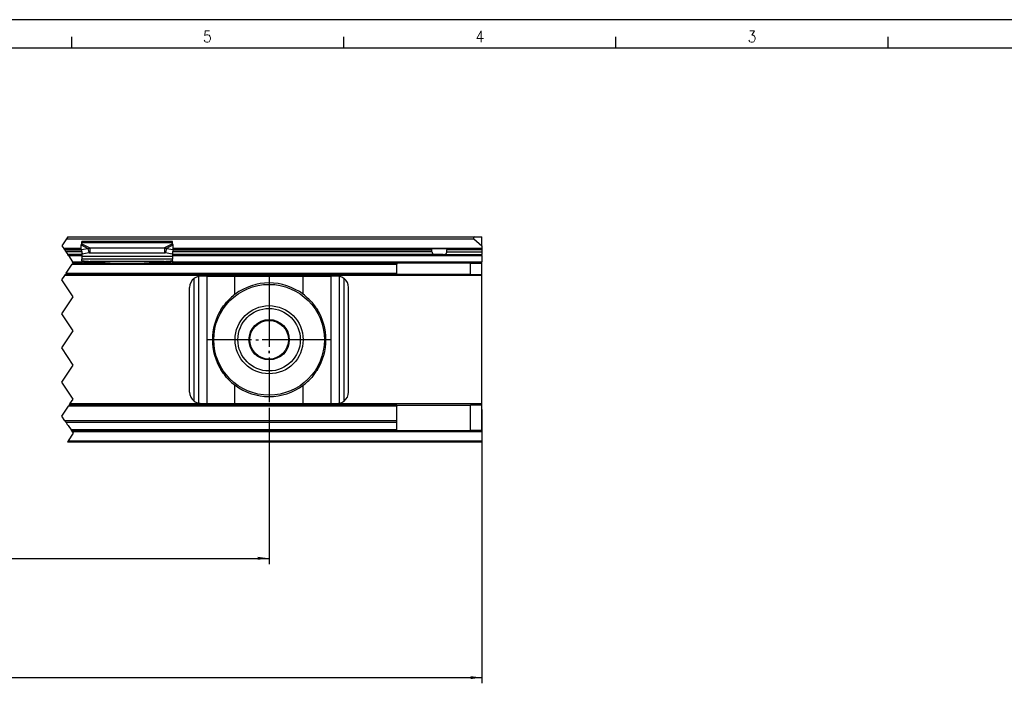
# Model space of a CAD drawing. Header units: millimetres. Extents: x -746 to 1206, y -530 to 959.
# Tile 19 of 46: x -159 to 14, y 385 to 502. Entities that reach past the tile are written whole.
import ezdxf

# ---------------------------------------------------------------- set-up
doc = ezdxf.new("R2010")
doc.units = ezdxf.units.MM
doc.linetypes.add('DOT_CENTER', pattern=[14, 12, -1, 0, -1])
doc.layers.add('1', color=7, linetype='Continuous')
doc.styles.add('CONVERTER_12', font='txt.shx', dxfattribs={"width": 0.9})
doc.dimstyles.new('ME10_DIM_33', dxfattribs={"dimtxt": 2, "dimasz": 2, "dimexe": 1, "dimexo": 1, "dimgap": 1, "dimtad": 1, "dimdsep": 46, "dimtxsty": 'CONVERTER_12', "dimsah": 1, "dimcen": 0.09, "dimclrd": 2, "dimclre": 2, "dimclrt": 2, "dimadec": 0, "dimazin": 0, "dimtol": 1, "dimtp": 0.4, "dimtm": 0.4, "dimtfac": 0.75, "dimtdec": 0, "dimtix": 1, "dimtmove": 0, "dimatfit": 3, "dimfxl": 1, "dimtolj": 1, "dimtzin": 0, "dimarcsym": 0})
doc.dimstyles.new('ME10_DIM_36', dxfattribs={"dimtxt": 2, "dimasz": 2, "dimexe": 1, "dimexo": 1, "dimgap": 1, "dimtad": 1, "dimdsep": 46, "dimtxsty": 'CONVERTER_12', "dimsah": 1, "dimcen": 0.09, "dimclrd": 2, "dimclre": 2, "dimclrt": 2, "dimadec": 0, "dimazin": 0, "dimtol": 1, "dimtp": 0.25, "dimtm": 0.25, "dimtfac": 0.75, "dimtdec": 0, "dimtix": 1, "dimtmove": 0, "dimatfit": 3, "dimfxl": 1, "dimtolj": 1, "dimtzin": 0, "dimarcsym": 0})

# ---------------------------------------------------------------- blocks, each defined once
blk = doc.blocks.new('SOPORTE_SV2-T__50', base_point=(-582.95, 427.45))
at = {"color": 2, "linetype": 'DOT_CENTER'}
for p, q in [((-151.16, 463.2), (-151.96, 462)), ((-150.93, 463.55), (-151.16, 463.2)), ((-151.96, 462), (-151.63, 461.5)), ((-151.63, 461.5), (-151.59, 461.45)), ((-151.46, 461.25), (-151.59, 461.45)), ((-151.26, 460.95), (-151.46, 461.25)), ((-151.26, 460.95), (-150.93, 460.45)), ((-150.79, 460.25), (-150.93, 460.45)), ((-150.79, 460.25), (-150.06, 459.15)), ((-151.19, 457.15), (-150.13, 458.75)), ((-149.99, 458.95), (-150.13, 458.75)), ((-149.96, 459), (-150.06, 459.15)), ((-149.99, 458.95), (-149.96, 459)), ((-151.96, 456), (-151.46, 456.75)), ((-151.46, 456.75), (-151.33, 456.95)), ((-151.19, 457.15), (-151.33, 456.95)), ((-149.96, 453), (-151.96, 456)), ((-151.96, 450), (-149.96, 453)), ((-149.96, 447), (-151.96, 450)), ((-151.96, 444), (-149.96, 447)), ((-149.96, 441), (-151.96, 444)), ((-151.96, 438), (-149.96, 441)), ((-149.96, 435), (-151.96, 438)), ((-151.96, 432), (-150.79, 433.75)), ((-150.66, 433.95), (-150.79, 433.75)), ((-150.66, 433.95), (-150.53, 434.15)), ((-150.53, 434.15), (-149.96, 435)), ((-151.41, 431.17), (-151.96, 432)), ((-151.41, 431.17), (-151.22, 430.89)), ((-151.22, 430.89), (-151, 430.56)), ((-150.87, 430.36), (-151, 430.56)), ((-150.87, 430.36), (-150.34, 429.57)), ((-149.96, 429), (-150.86, 427.65)), ((-150.34, 429.57), (-150.26, 429.45)), ((-150.13, 429.25), (-150.26, 429.45)), ((-150.13, 429.25), (-149.96, 429)), ((-150.86, 427.65), (-150.99, 427.45))]:
    blk.add_line(p, q, dxfattribs=at)
at = {"color": 3, "linetype": 'Continuous'}
for p, q in [((-151.16, 463.2), (-79.38, 463.2)), ((-148.54, 461.5), (-151.63, 461.5)), ((-148.56, 462.13), (-147.37, 461.51)), ((-132.45, 462.51), (-148.45, 462.51)), ((-148.45, 462.33), (-147.04, 461.6)), ((-132.45, 462.33), (-133.86, 461.6)), ((-132.34, 462.13), (-133.53, 461.51)), ((-77.95, 461.5), (-132.36, 461.5)), ((-151.46, 461.25), (-148.52, 461.25)), ((-148.45, 460.95), (-151.26, 460.95)), ((-150.79, 460.25), (-148.45, 460.25)), ((-132.45, 460.11), (-148.45, 460.11)), ((-86.76, 460.95), (-132.45, 460.95)), ((-132.45, 460.25), (-77.95, 460.25)), ((-132.38, 461.25), (-86.76, 461.25)), ((-77.95, 461.25), (-84.14, 461.25)), ((-84.14, 460.95), (-77.95, 460.95)), ((-150.13, 458.75), (-92.95, 458.75)), ((-150.06, 459.15), (-148.45, 459.15)), ((-133.94, 459.23), (-146.96, 459.23)), ((-146.96, 459.12), (-146.96, 459.05)), ((-133.94, 459.05), (-133.94, 459.12)), ((-132.54, 459.15), (-77.95, 459.15)), ((-77.95, 456.75), (-151.46, 456.75)), ((-151.19, 457.15), (-92.95, 457.15)), ((-128.65, 434.65), (-128.65, 456.25)), ((-127.85, 434.29), (-127.85, 456.61)), ((-126.38, 434.25), (-126.38, 456.65)), ((-121.46, 453.44), (-121.46, 456.65)), ((-109.44, 453.44), (-109.44, 456.65)), ((-104.52, 434.25), (-104.52, 456.65)), ((-103.05, 434.29), (-103.05, 456.61)), ((-102.25, 434.65), (-102.25, 456.25)), ((-121.46, 434.25), (-121.46, 437.46)), ((-109.44, 434.25), (-109.44, 437.46)), ((-92.95, 433.75), (-150.79, 433.75)), ((-77.95, 434.15), (-150.53, 434.15)), ((-92.95, 430.89), (-151.22, 430.89)), ((-92.95, 429.57), (-150.34, 429.57)), ((-77.95, 429.25), (-150.13, 429.25)), ((-150.86, 427.65), (-77.95, 427.65))]:
    blk.add_line(p, q, dxfattribs=at)
at = {"color": 7, "linetype": 'Continuous'}
for p, q in [((-150.93, 463.55), (-79.25, 463.55)), ((-79.38, 463.2), (-77.95, 462)), ((-79.25, 463.55), (-77.95, 463.55)), ((-77.95, 462), (-77.95, 463.55)), ((-148.54, 461.45), (-151.59, 461.45)), ((-148.54, 461.33), (-148.56, 462.13)), ((-148.54, 461.33), (-147.37, 461.51)), ((-148.45, 462.51), (-148.45, 462.72)), ((-132.45, 462.72), (-148.45, 462.72)), ((-148.45, 462.33), (-148.45, 462.51)), ((-147.37, 461.51), (-147.26, 461.07)), ((-147.04, 461.6), (-133.86, 461.6)), ((-147.04, 461.6), (-147.04, 461.09)), ((-133.86, 461.6), (-133.86, 461.09)), ((-133.53, 461.51), (-133.64, 461.07)), ((-133.53, 461.51), (-132.36, 461.33)), ((-132.45, 462.51), (-132.45, 462.72)), ((-132.45, 462.33), (-132.45, 462.51)), ((-132.36, 461.33), (-132.34, 462.13)), ((-86.89, 461.45), (-132.36, 461.45)), ((-84.01, 461.45), (-86.89, 461.45)), ((-77.95, 461.45), (-84.01, 461.45)), ((-77.95, 462), (-77.95, 461.5)), ((-77.95, 461.45), (-77.95, 461.5)), ((-77.95, 461.45), (-77.95, 461.25)), ((-148.45, 460.45), (-150.93, 460.45)), ((-148.54, 461.33), (-148.36, 460.6)), ((-148.45, 460.98), (-148.45, 460.11)), ((-148.45, 460.11), (-148.45, 459.62)), ((-148.36, 460.6), (-147.18, 460.78)), ((-147.26, 461.07), (-147.18, 460.78)), ((-147.04, 461.09), (-147.04, 460.75)), ((-147.04, 460.75), (-133.86, 460.75)), ((-133.86, 461.09), (-133.86, 460.75)), ((-133.64, 461.07), (-133.72, 460.78)), ((-133.72, 460.78), (-132.54, 460.6)), ((-132.36, 461.33), (-132.54, 460.6)), ((-132.45, 460.98), (-132.45, 460.11)), ((-86.14, 460.45), (-132.45, 460.45)), ((-132.45, 460.11), (-132.45, 459.62)), ((-86.76, 460.95), (-86.76, 461.25)), ((-84.76, 460.45), (-86.14, 460.45)), ((-84.76, 460.45), (-77.95, 460.45)), ((-84.14, 460.95), (-84.14, 461.25)), ((-77.95, 461.25), (-77.95, 460.95)), ((-77.95, 460.95), (-77.95, 460.45)), ((-77.95, 460.25), (-77.95, 460.45)), ((-77.95, 460.25), (-77.95, 459.15)), ((-149.99, 458.95), (-148.45, 458.95)), ((-148.45, 459.34), (-148.45, 459.62)), ((-132.45, 459.62), (-148.45, 459.62)), ((-148.45, 459.34), (-148.45, 459.16)), ((-148.45, 459.16), (-148.45, 458.95)), ((-148.45, 458.95), (-145.69, 458.95)), ((-146.96, 459.23), (-143.45, 458.96)), ((-146.96, 459.23), (-146.96, 459.12)), ((-145.69, 458.95), (-146.96, 459.05)), ((-145.69, 458.95), (-135.21, 458.95)), ((-137.45, 458.96), (-133.94, 459.23)), ((-133.94, 459.05), (-135.21, 458.95)), ((-135.21, 458.95), (-92.95, 458.95)), ((-133.94, 459.12), (-133.94, 459.23)), ((-132.45, 459.34), (-132.45, 459.62)), ((-132.45, 459.34), (-132.45, 459.16)), ((-79.95, 458.95), (-92.95, 458.95)), ((-92.95, 458.95), (-92.95, 458.75)), ((-92.95, 457.15), (-92.95, 458.75)), ((-79.95, 456.95), (-79.95, 458.95)), ((-79.95, 458.95), (-77.95, 458.95)), ((-77.95, 458.95), (-77.95, 459.15)), ((-77.95, 456.95), (-77.95, 458.95)), ((-151.33, 456.95), (-92.95, 456.95)), ((-126.38, 456.65), (-127.45, 456.65)), ((-126.38, 456.65), (-121.46, 456.65)), ((-121.46, 456.65), (-109.44, 456.65)), ((-109.44, 456.65), (-104.52, 456.65)), ((-103.45, 456.65), (-104.52, 456.65)), ((-92.95, 456.95), (-92.95, 457.15)), ((-79.95, 456.95), (-92.95, 456.95)), ((-79.95, 456.95), (-77.95, 456.95)), ((-77.95, 456.75), (-77.95, 456.95)), ((-77.95, 434.15), (-77.95, 456.75)), ((-129.45, 436.25), (-129.45, 454.65)), ((-101.45, 436.25), (-101.45, 454.65)), ((-92.95, 433.95), (-150.66, 433.95)), ((-127.45, 434.25), (-126.38, 434.25)), ((-126.38, 434.25), (-121.46, 434.25)), ((-121.46, 434.25), (-109.44, 434.25)), ((-109.44, 434.25), (-104.52, 434.25)), ((-104.52, 434.25), (-103.45, 434.25)), ((-92.95, 433.95), (-92.95, 433.75)), ((-92.95, 433.95), (-79.95, 433.95)), ((-92.95, 431.17), (-92.95, 433.75)), ((-77.95, 433.95), (-79.95, 433.95)), ((-79.95, 429.45), (-79.95, 433.95)), ((-77.95, 433.95), (-77.95, 434.15)), ((-77.95, 429.45), (-77.95, 433.95)), ((-92.95, 431.17), (-151.41, 431.17)), ((-92.95, 430.89), (-92.95, 431.17)), ((-92.95, 429.57), (-92.95, 430.89)), ((-92.95, 429.45), (-150.26, 429.45)), ((-92.95, 429.45), (-92.95, 429.57)), ((-92.95, 429.45), (-79.95, 429.45)), ((-77.95, 429.45), (-79.95, 429.45)), ((-77.95, 429.45), (-77.95, 429.25)), ((-77.95, 429.25), (-77.95, 427.65)), ((-77.95, 427.45), (-150.99, 427.45)), ((-77.95, 427.45), (-77.95, 427.65))]:
    blk.add_line(p, q, dxfattribs=at)
for radius in [9.75, 6, 5.5, 3.55, 3.4]:
    blk.add_circle((-115.45, 445.45), radius, dxfattribs=at)
for centre, radius, start, end in [((-79.25, 463.35), 0.2, 90, 230), ((-127.45, 454.65), 2, 126.8699, 180), ((-127.45, 454.65), 2, 101.598, 126.8699), ((-127.45, 454.65), 2, 90, 101.598), ((-103.45, 454.65), 2, 78.402, 90), ((-103.45, 454.65), 2, 53.1301, 78.402), ((-103.45, 454.65), 2, 0, 53.1301), ((-115.45, 445.45), 10, 53.076, 126.924), ((-115.45, 445.45), 10, 126.924, 138.5708), ((-115.45, 445.45), 10, 41.4292, 53.076), ((-115.45, 445.45), 10, 148.2363, 211.7637), ((-115.45, 445.45), 10, 328.2362, 31.7638), ((-115.45, 445.45), 10, 221.4292, 233.076), ((-115.45, 445.45), 10, 233.076, 306.924), ((-115.45, 445.45), 10, 306.924, 318.5708), ((-127.45, 436.25), 2, 180, 233.1301), ((-103.45, 436.25), 2, 306.8699, 0), ((-127.45, 436.25), 2, 233.1301, 258.402), ((-127.45, 436.25), 2, 258.402, 270), ((-103.45, 436.25), 2, 270, 281.598), ((-103.45, 436.25), 2, 281.598, 306.8699)]:
    blk.add_arc(centre, radius, start, end, dxfattribs=at)
for points, knots in [([(-148.56, 462.13), (-148.55, 462.15), (-148.53, 462.18), (-148.51, 462.24), (-148.48, 462.29), (-148.46, 462.32), (-148.45, 462.33)], [0, 0, 0, 0, 0.0630544, 0.1234867, 0.1837173, 0.233329, 0.233329, 0.233329, 0.233329]), ([(-147.37, 461.51), (-147.34, 461.52), (-147.28, 461.54), (-147.2, 461.56), (-147.12, 461.59), (-147.06, 461.6), (-147.04, 461.6)], [0, 0, 0, 0, 0.0909021, 0.1730263, 0.2625573, 0.3435203, 0.3435203, 0.3435203, 0.3435203]), ([(-133.86, 461.6), (-133.84, 461.6), (-133.78, 461.59), (-133.7, 461.56), (-133.61, 461.54), (-133.56, 461.52), (-133.53, 461.51)], [0, 0, 0, 0, 0.080963, 0.170494, 0.256711, 0.3435203, 0.3435203, 0.3435203, 0.3435203]), ([(-132.34, 462.13), (-132.35, 462.14), (-132.37, 462.18), (-132.39, 462.23), (-132.42, 462.29), (-132.44, 462.32), (-132.45, 462.33)], [0, 0, 0, 0, 0.0583422, 0.1234865, 0.1753748, 0.2333287, 0.2333287, 0.2333287, 0.2333287]), ([(-86.76, 461.25), (-86.76, 461.25), (-86.76, 461.25), (-86.76, 461.27), (-86.76, 461.29), (-86.77, 461.31), (-86.78, 461.34), (-86.79, 461.37), (-86.8, 461.39), (-86.82, 461.41), (-86.83, 461.42), (-86.84, 461.43), (-86.85, 461.44), (-86.86, 461.44), (-86.87, 461.45), (-86.88, 461.45), (-86.89, 461.45), (-86.89, 461.45)], [0, 0, 0, 0, 0.003135, 0.006338, 0.0372102, 0.0632564, 0.083787, 0.1212465, 0.1560326, 0.1732736, 0.1867587, 0.2020729, 0.2138837, 0.2274007, 0.2378684, 0.2487987, 0.2594371, 0.2594371, 0.2594371, 0.2594371]), ([(-84.01, 461.45), (-84.01, 461.45), (-84.02, 461.45), (-84.03, 461.45), (-84.04, 461.44), (-84.05, 461.44), (-84.06, 461.43), (-84.07, 461.42), (-84.08, 461.41), (-84.1, 461.39), (-84.11, 461.37), (-84.13, 461.33), (-84.13, 461.3), (-84.14, 461.27), (-84.14, 461.25), (-84.14, 461.25), (-84.14, 461.25)], [0, 0, 0, 0, 0.0095826, 0.0215685, 0.0320362, 0.0455532, 0.057364, 0.0726782, 0.0893563, 0.1034041, 0.1381902, 0.1756497, 0.2136781, 0.253061, 0.256264, 0.2593989, 0.2593989, 0.2593989, 0.2593989]), ([(-147.18, 460.78), (-147.17, 460.78), (-147.15, 460.77), (-147.11, 460.76), (-147.07, 460.75), (-147.05, 460.75), (-147.04, 460.75)], [0, 0, 0, 0, 0.0372861, 0.0751943, 0.1129244, 0.1512902, 0.1512902, 0.1512902, 0.1512902]), ([(-133.86, 460.75), (-133.85, 460.75), (-133.83, 460.75), (-133.79, 460.76), (-133.75, 460.77), (-133.73, 460.78), (-133.72, 460.78)], [0, 0, 0, 0, 0.0383658, 0.0760959, 0.1140041, 0.1512902, 0.1512902, 0.1512902, 0.1512902]), ([(-86.76, 460.95), (-86.76, 460.94), (-86.76, 460.92), (-86.76, 460.88), (-86.75, 460.84), (-86.75, 460.81), (-86.74, 460.78), (-86.73, 460.75), (-86.72, 460.72), (-86.7, 460.68), (-86.68, 460.64), (-86.64, 460.6), (-86.61, 460.57), (-86.55, 460.53), (-86.47, 460.49), (-86.37, 460.46), (-86.25, 460.45), (-86.18, 460.45), (-86.14, 460.45)], [0, 0, 0, 0, 0.0323515, 0.0700721, 0.1074599, 0.1388853, 0.1708175, 0.205428, 0.2391591, 0.2686949, 0.325802, 0.3746551, 0.4258116, 0.4744417, 0.578498, 0.6877147, 0.7990762, 0.9187819, 0.9187819, 0.9187819, 0.9187819]), ([(-84.76, 460.45), (-84.72, 460.45), (-84.65, 460.45), (-84.53, 460.46), (-84.43, 460.49), (-84.35, 460.53), (-84.29, 460.57), (-84.26, 460.6), (-84.22, 460.64), (-84.2, 460.68), (-84.18, 460.72), (-84.17, 460.75), (-84.16, 460.78), (-84.15, 460.81), (-84.15, 460.85), (-84.14, 460.88), (-84.14, 460.91), (-84.14, 460.94), (-84.14, 460.95)], [0, 0, 0, 0, 0.1197057, 0.2310672, 0.3402839, 0.4443402, 0.4929703, 0.5441268, 0.5929799, 0.650087, 0.6796228, 0.7133539, 0.7479644, 0.7798966, 0.8163843, 0.8487098, 0.8807381, 0.9187819, 0.9187819, 0.9187819, 0.9187819]), ([(-148.45, 459.34), (-148.33, 459.33), (-148.08, 459.32), (-147.7, 459.29), (-147.33, 459.26), (-147.08, 459.24), (-146.96, 459.23)], [0, 0, 0, 0, 0.373747, 0.74735, 1.121197, 1.494893, 1.494893, 1.494893, 1.494893]), ([(-146.96, 459.05), (-147.08, 459.06), (-147.33, 459.08), (-147.7, 459.1), (-148.08, 459.13), (-148.33, 459.15), (-148.45, 459.16)], [0, 0, 0, 0, 0.373642, 0.747439, 1.120992, 1.494694, 1.494694, 1.494694, 1.494694]), ([(-133.94, 459.23), (-133.82, 459.24), (-133.57, 459.26), (-133.2, 459.29), (-132.82, 459.32), (-132.57, 459.33), (-132.45, 459.34)], [0, 0, 0, 0, 0.373701, 0.747543, 1.121145, 1.494893, 1.494893, 1.494893, 1.494893]), ([(-132.45, 459.16), (-132.57, 459.15), (-132.82, 459.13), (-133.2, 459.1), (-133.57, 459.08), (-133.82, 459.06), (-133.94, 459.05)], [0, 0, 0, 0, 0.373697, 0.747255, 1.121052, 1.494694, 1.494694, 1.494694, 1.494694]), ([(-123.95, 450.71), (-123.87, 450.83), (-123.71, 451.06), (-123.46, 451.4), (-123.21, 451.74), (-123.03, 451.96), (-122.95, 452.07)], [0, 0, 0, 0, 0.425548, 0.842522, 1.267064, 1.685169, 1.685169, 1.685169, 1.685169]), ([(-107.95, 452.07), (-107.87, 451.96), (-107.69, 451.74), (-107.44, 451.4), (-107.19, 451.06), (-107.03, 450.83), (-106.95, 450.71)], [0, 0, 0, 0, 0.418104, 0.842646, 1.25962, 1.685167, 1.685167, 1.685167, 1.685167]), ([(-122.95, 438.83), (-123.03, 438.94), (-123.21, 439.16), (-123.46, 439.5), (-123.71, 439.84), (-123.87, 440.07), (-123.95, 440.19)], [0, 0, 0, 0, 0.418104, 0.842647, 1.259621, 1.685169, 1.685169, 1.685169, 1.685169]), ([(-106.95, 440.19), (-107.03, 440.07), (-107.19, 439.84), (-107.44, 439.5), (-107.69, 439.16), (-107.87, 438.94), (-107.95, 438.83)], [0, 0, 0, 0, 0.425548, 0.842521, 1.267063, 1.685167, 1.685167, 1.685167, 1.685167])]:
    blk.add_open_spline(points, degree=3, knots=knots, dxfattribs=at)
at = {"layer": '1', "color": 2, "linetype": 'DOT_CENTER'}
for p, q in [((-115.45, 456.45), (-115.45, 434.45)), ((-115.45, 456.2), (-115.45, 434.7)), ((-104.45, 445.45), (-126.45, 445.45)), ((-104.7, 445.45), (-126.2, 445.45))]:
    blk.add_line(p, q, dxfattribs=at)
blk = doc.blocks.new('*D97')
at = {"layer": '1', "color": 2, "linetype": 'Continuous'}
for p, q in [((-582.95, 433.15), (-582.95, 384.98)), ((-77.95, 433.15), (-77.95, 384.98)), ((-582.95, 385.98), (-77.95, 385.98))]:
    blk.add_line(p, q, dxfattribs=at)
at = {"layer": '1', "color": 2}
for points in [[(-580.95, 386.24), (-580.95, 385.72), (-582.95, 385.98)], [(-79.95, 385.72), (-79.95, 386.24), (-77.95, 385.98)]]:
    blk.add_solid(points, dxfattribs=at)
at = {"layer": '1', "color": 2, "insert": (-341.56, 387.18), "char_height": 2, "attachment_point": 7, "rotation": 0.0001, "line_spacing_factor": 0.60024, "style": 'CONVERTER_12'}
blk.add_mtext('\\C2;\\C2;\\C2;925\\C2;\\H1.5;{\\Fgdt;`}0,4\\C2;[CM+105]', dxfattribs=at)
blk = doc.blocks.new('*D100')
at = {"layer": '1', "color": 2, "linetype": 'Continuous'}
for p, q in [((-318.45, 436.95), (-318.45, 405.97)), ((-115.45, 433.45), (-115.45, 405.97)), ((-318.45, 406.97), (-115.45, 406.97))]:
    blk.add_line(p, q, dxfattribs=at)
at = {"layer": '1', "color": 2}
for points in [[(-316.45, 407.24), (-316.45, 406.71), (-318.45, 406.97)], [(-117.45, 406.71), (-117.45, 407.24), (-115.45, 406.97)]]:
    blk.add_solid(points, dxfattribs=at)
at = {"layer": '1', "color": 2, "insert": (-219.34, 408.17), "char_height": 2, "attachment_point": 7, "rotation": 0.0001, "line_spacing_factor": 0.60024, "style": 'CONVERTER_12'}
blk.add_mtext('\\C2;\\C2;\\C2;425\\C2;\\H1.5;{\\Fgdt;`}0,25\\C2;[CM/2+15]', dxfattribs=at)
blk = doc.blocks.new('_A1', base_point=(89.41, -87.22))
at = {"layer": '1', "color": 2, "linetype": 'Continuous'}
for p, q in [((94.41, 501.78), (-745.59, 501.78)), ((-150.29, 498.78), (-150.29, 496.78)), ((-102.35, 498.78), (-102.35, 496.78)), ((-54.41, 498.78), (-54.41, 496.78)), ((-6.47, 498.78), (-6.47, 496.78))]:
    blk.add_line(p, q, dxfattribs=at)
at = {"layer": '1', "color": 7, "linetype": 'Continuous'}
blk.add_line((89.41, 496.78), (-725.59, 496.78), dxfattribs=at)
at = {"layer": '1', "color": 2, "char_height": 2, "attachment_point": 4, "line_spacing_factor": 1.20048, "style": 'CONVERTER_12'}
for s, insert in [('5', (-127.1, 498.81)), ('4', (-79.09, 498.81)), ('3', (-31.16, 498.81))]:
    blk.add_mtext(s, dxfattribs=dict(at, insert=insert))
blk = doc.blocks.new('Front4', base_point=(-495.45, 445.5))
blk.add_blockref('SOPORTE_SV2-T__50', (-582.95, 427.45))
at = {"layer": '1'}
for base, p1, p2, text, dimstyle, override, picture, middle in [((-318.45, 406.974), (-115.45, 434.45), (-318.45, 437.95), '<>[CM/2+15]', 'ME10_DIM_36', {"dimpost": '<>[CM/2+15]'}, '*D100', (-206.854, 409.174)), ((-582.95, 385.979), (-77.95, 434.15), (-582.95, 434.15), '<>[CM+105]', 'ME10_DIM_33', {"dimpost": '<>[CM+105]'}, '*D97', (-330.45, 388.179))]:
    dim = blk.add_linear_dim(base=base, p1=p1, p2=p2, text=text, dimstyle=dimstyle, override=override, dxfattribs=at)
    dim.commit()
    dim.dimension.update_dxf_attribs({"geometry": picture, "text_midpoint": middle, "text_rotation": 0.00014})

msp = doc.modelspace()

# ---------------------------------------------------------------- block references
for name, p in [('_A1', (89.41, -87.22)), ('Front4', (-495.45, 445.5))]:
    msp.add_blockref(name, p)

doc.saveas('drawing.dxf')
